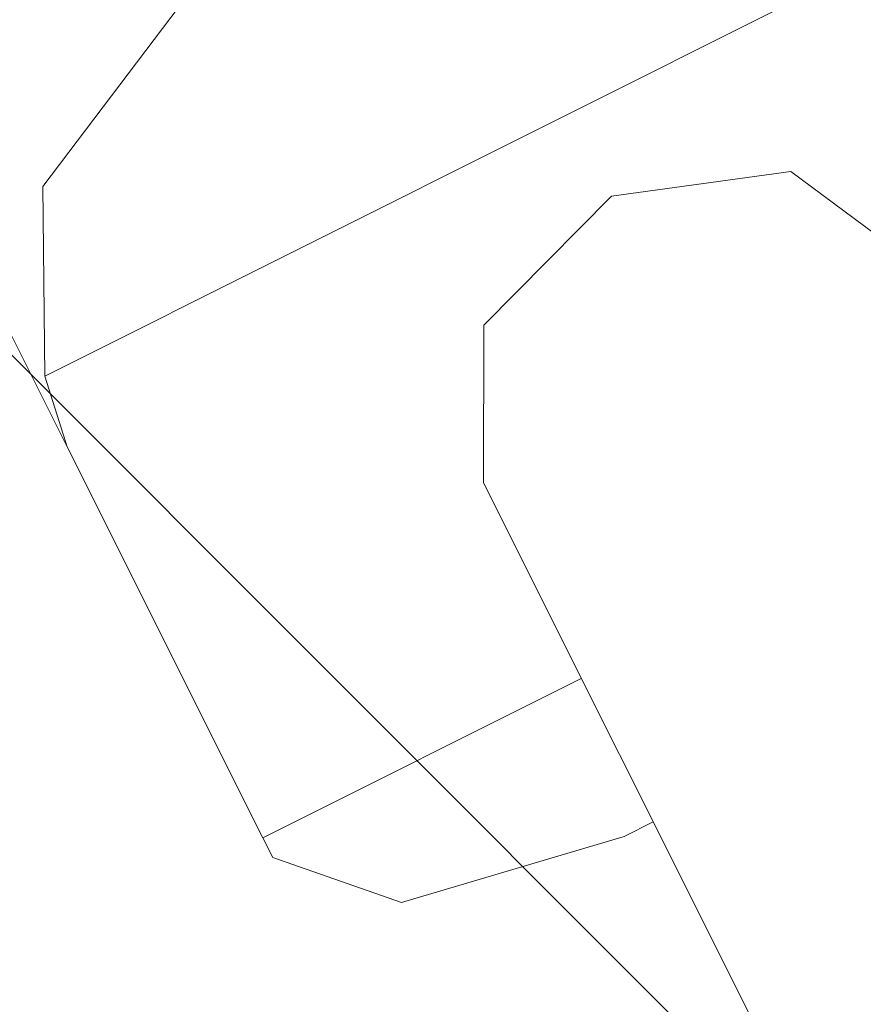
# Model space of a CAD drawing. Header units: metres. Extents: x 7472034 to 8439876, y 5890181 to 5961460.
# Tile 85 of 202: x 8439500.0764 to 8439500.1286, y 5890391.9475 to 5890392.0083. Entities that reach past the tile are written whole.
import ezdxf

# ---------------------------------------------------------------- set-up
doc = ezdxf.new("R2010")
doc.units = ezdxf.units.M
doc.header["$MEASUREMENT"] = 0
doc.linetypes.add('ACAD_ISO03W100', pattern=[30, 12, -18])
doc.layers.get('0').update_dxf_attribs({"linetype": 'CONTINUOUS', "lineweight": 5})
doc.layers.get('Defpoints').update_dxf_attribs({"linetype": 'CONTINUOUS'})
for name, color, linetype, lineweight in [('### Krawężnik', 6, 'CONTINUOUS', 35), ('_a_widok', 7, 'CONTINUOUS', 5), ('KOLOR-OBIEKT', 21, 'CONTINUOUS', 13), ('T_strefa-8', 20, 'ACAD_ISO03W100', 50), ('ZAG-obrys 018 wymiary', 7, 'CONTINUOUS', 18), ('ZAG-OBRYS013', 7, 'CONTINUOUS', 13)]:
    doc.layers.add(name, color=color, linetype=linetype, lineweight=lineweight)
doc.layers.add('100_rzut_wym_wew', color=7, linetype='CONTINUOUS')
doc.layers.add('2D - Ogólne', color=7, linetype='CONTINUOUS')
doc.layers.add('_IS_NO', color=11, linetype='CONTINUOUS', lineweight=20, plot=False)
doc.styles.add('DIM', font='simplex.shx', dxfattribs={"width": 0.8})
doc.styles.add('RS', font='Romans.shx', dxfattribs={"width": 0.7})
doc.dimstyles.new('DIM-WEW_500', dxfattribs={"dimscale": 5, "dimtxt": 18, "dimasz": 10, "dimexe": 4, "dimexo": 8, "dimgap": 5, "dimtad": 1, "dimlfac": 0.01, "dimzin": 9, "dimdsep": 46, "dimtxsty": 'DIM', "dimblk": 'ARCHTICK', "dimcen": 5, "dimclrt": 112, "dimadec": 4, "dimazin": 2, "dimtfac": 4, "dimtmove": 0, "dimatfit": 3, "dimldrblk": 'ARCHTICK', "dimfxl": 0, "dimtolj": 1, "dimlwd": 13, "dimarcsym": 0})
pattern_1 = [(45, (967499.202946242, -71042.94610979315), (-0.2245064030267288, 0.2245064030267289), []), (135, (967499.202946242, -71042.94610979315), (-0.2245064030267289, -0.2245064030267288), [])]
pattern_2 = [(45, (967499.2092647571, -71042.97165620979), (-0.2245064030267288, 0.2245064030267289), []), (135, (967499.2092647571, -71042.97165620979), (-0.2245064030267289, -0.2245064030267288), [])]

# ---------------------------------------------------------------- blocks, each defined once
blk = doc.blocks.new('A$C7D7B3C0A')
at = {"layer": '2D - Ogólne', "lineweight": 5}
for p, q in [((3.22433720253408, 6.607434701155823), (3.224337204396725, 6.534882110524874)), ((3.22433720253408, 6.607434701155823), (3.224337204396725, 6.534882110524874)), ((3.22433720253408, 6.607434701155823), (3.224337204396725, 6.534882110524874)), ((3.22433720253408, 6.607434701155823), (3.224337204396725, 6.534882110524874)), ((3.22433720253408, 6.607434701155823), (3.224337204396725, 6.534882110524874)), ((3.22433720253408, 6.607434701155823), (3.224337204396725, 6.534882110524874)), ((3.22433720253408, 6.607434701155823), (3.224337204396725, 6.534882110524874)), ((3.22433720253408, 6.607434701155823), (3.224337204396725, 6.534882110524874)), ((3.22433720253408, 6.607434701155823), (3.224337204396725, 6.534882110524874)), ((3.22433720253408, 6.607434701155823), (3.224337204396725, 6.534882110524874)), ((3.22433720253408, 6.607434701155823), (3.224337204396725, 6.534882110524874)), ((3.242364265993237, 6.556158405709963), (3.292817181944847, 6.556158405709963)), ((3.242364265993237, 6.556158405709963), (3.292817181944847, 6.556158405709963)), ((3.242364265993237, 6.556158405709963), (3.292817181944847, 6.556158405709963)), ((3.242364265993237, 6.556158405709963), (3.292817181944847, 6.556158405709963)), ((3.242364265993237, 6.556158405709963), (3.292817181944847, 6.556158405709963)), ((3.242364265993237, 6.556158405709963), (3.292817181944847, 6.556158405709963)), ((3.242364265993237, 6.556158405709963), (3.292817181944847, 6.556158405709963)), ((3.242364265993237, 6.556158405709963), (3.292817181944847, 6.556158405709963)), ((3.242364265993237, 6.556158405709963), (3.292817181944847, 6.556158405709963)), ((3.242364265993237, 6.556158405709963), (3.292817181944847, 6.556158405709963)), ((3.242364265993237, 6.556158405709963), (3.292817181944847, 6.556158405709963)), ((3.255880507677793, 6.556158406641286), (3.255880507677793, 6.534158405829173)), ((3.255880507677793, 6.556158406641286), (3.255880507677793, 6.534158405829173)), ((3.255880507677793, 6.556158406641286), (3.255880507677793, 6.534158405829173)), ((3.255880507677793, 6.556158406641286), (3.255880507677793, 6.534158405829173)), ((3.255880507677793, 6.556158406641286), (3.255880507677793, 6.534158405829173)), ((3.255880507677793, 6.556158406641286), (3.255880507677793, 6.534158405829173)), ((3.255880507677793, 6.556158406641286), (3.255880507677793, 6.534158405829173)), ((3.255880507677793, 6.556158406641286), (3.255880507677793, 6.534158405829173)), ((3.255880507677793, 6.556158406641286), (3.255880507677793, 6.534158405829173)), ((3.255880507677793, 6.556158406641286), (3.255880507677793, 6.534158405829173)), ((3.255880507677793, 6.556158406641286), (3.255880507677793, 6.534158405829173)), ((3.265796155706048, 6.556158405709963), (3.265796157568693, 6.55415840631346)), ((3.265796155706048, 6.556158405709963), (3.265796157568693, 6.55415840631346)), ((3.265796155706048, 6.556158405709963), (3.265796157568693, 6.55415840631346)), ((3.265796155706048, 6.556158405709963), (3.265796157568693, 6.55415840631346)), ((3.265796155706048, 6.556158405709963), (3.265796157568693, 6.55415840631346)), ((3.265796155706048, 6.556158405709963), (3.265796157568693, 6.55415840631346)), ((3.265796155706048, 6.556158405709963), (3.265796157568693, 6.55415840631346)), ((3.265796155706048, 6.556158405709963), (3.265796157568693, 6.55415840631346)), ((3.265796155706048, 6.556158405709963), (3.265796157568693, 6.55415840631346)), ((3.265796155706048, 6.556158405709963), (3.265796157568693, 6.55415840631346)), ((3.265796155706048, 6.556158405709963), (3.265796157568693, 6.55415840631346)), ((3.228848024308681, 6.534158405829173), (3.167304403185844, 6.534158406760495)), ((3.228848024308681, 6.534158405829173), (3.167304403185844, 6.534158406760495)), ((3.228848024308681, 6.534158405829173), (3.167304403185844, 6.534158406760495)), ((3.228848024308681, 6.534158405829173), (3.167304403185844, 6.534158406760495)), ((3.228848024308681, 6.534158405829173), (3.167304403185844, 6.534158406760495)), ((3.228848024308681, 6.534158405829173), (3.167304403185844, 6.534158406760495)), ((3.228848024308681, 6.534158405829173), (3.167304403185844, 6.534158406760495)), ((3.228848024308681, 6.534158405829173), (3.167304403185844, 6.534158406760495)), ((3.228848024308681, 6.534158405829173), (3.167304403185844, 6.534158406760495)), ((3.228848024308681, 6.534158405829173), (3.167304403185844, 6.534158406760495)), ((3.228848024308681, 6.534158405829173), (3.167304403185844, 6.534158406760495)), ((3.255880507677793, 6.534158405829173), (3.228848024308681, 6.534158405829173)), ((3.255880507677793, 6.534158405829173), (3.228848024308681, 6.534158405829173)), ((3.255880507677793, 6.534158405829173), (3.228848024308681, 6.534158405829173)), ((3.255880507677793, 6.534158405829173), (3.228848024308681, 6.534158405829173)), ((3.255880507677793, 6.534158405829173), (3.228848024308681, 6.534158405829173)), ((3.255880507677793, 6.534158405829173), (3.228848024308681, 6.534158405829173)), ((3.255880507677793, 6.534158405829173), (3.228848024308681, 6.534158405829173)), ((3.255880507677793, 6.534158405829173), (3.228848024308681, 6.534158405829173)), ((3.255880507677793, 6.534158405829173), (3.228848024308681, 6.534158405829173)), ((3.255880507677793, 6.534158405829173), (3.228848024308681, 6.534158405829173)), ((3.255880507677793, 6.534158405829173), (3.228848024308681, 6.534158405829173)), ((3.257241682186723, 6.534158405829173), (3.255880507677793, 6.534158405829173)), ((3.257241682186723, 6.534158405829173), (3.255880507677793, 6.534158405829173)), ((3.257241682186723, 6.534158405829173), (3.255880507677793, 6.534158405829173)), ((3.257241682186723, 6.534158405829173), (3.255880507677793, 6.534158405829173)), ((3.257241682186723, 6.534158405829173), (3.255880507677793, 6.534158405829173)), ((3.257241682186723, 6.534158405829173), (3.255880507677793, 6.534158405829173)), ((3.257241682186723, 6.534158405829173), (3.255880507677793, 6.534158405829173)), ((3.257241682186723, 6.534158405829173), (3.255880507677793, 6.534158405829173)), ((3.257241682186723, 6.534158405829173), (3.255880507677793, 6.534158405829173)), ((3.257241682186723, 6.534158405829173), (3.255880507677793, 6.534158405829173)), ((3.257241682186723, 6.534158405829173), (3.255880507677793, 6.534158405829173))]:
    blk.add_line(p, q, dxfattribs=at)
for points in [[(3.242364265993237, 6.556158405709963), (3.233675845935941, 6.56055180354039), (3.230076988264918, 6.57115840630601), (3.233675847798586, 6.58176500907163), (3.242364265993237, 6.586158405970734)], [(3.242364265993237, 6.556158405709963), (3.233675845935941, 6.56055180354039), (3.230076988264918, 6.57115840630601), (3.233675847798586, 6.58176500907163), (3.242364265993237, 6.586158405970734)], [(3.242364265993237, 6.556158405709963), (3.233675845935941, 6.56055180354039), (3.230076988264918, 6.57115840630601), (3.233675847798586, 6.58176500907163), (3.242364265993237, 6.586158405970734)], [(3.242364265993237, 6.556158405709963), (3.233675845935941, 6.56055180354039), (3.230076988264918, 6.57115840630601), (3.233675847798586, 6.58176500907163), (3.242364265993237, 6.586158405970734)], [(3.242364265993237, 6.556158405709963), (3.233675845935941, 6.56055180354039), (3.230076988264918, 6.57115840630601), (3.233675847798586, 6.58176500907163), (3.242364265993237, 6.586158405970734)], [(3.242364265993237, 6.556158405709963), (3.233675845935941, 6.56055180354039), (3.230076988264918, 6.57115840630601), (3.233675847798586, 6.58176500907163), (3.242364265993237, 6.586158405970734)], [(3.242364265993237, 6.556158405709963), (3.233675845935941, 6.56055180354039), (3.230076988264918, 6.57115840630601), (3.233675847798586, 6.58176500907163), (3.242364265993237, 6.586158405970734)], [(3.242364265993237, 6.556158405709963), (3.233675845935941, 6.56055180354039), (3.230076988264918, 6.57115840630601), (3.233675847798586, 6.58176500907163), (3.242364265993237, 6.586158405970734)], [(3.242364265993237, 6.556158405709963), (3.233675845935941, 6.56055180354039), (3.230076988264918, 6.57115840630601), (3.233675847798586, 6.58176500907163), (3.242364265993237, 6.586158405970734)], [(3.242364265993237, 6.556158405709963), (3.233675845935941, 6.56055180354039), (3.230076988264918, 6.57115840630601), (3.233675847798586, 6.58176500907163), (3.242364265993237, 6.586158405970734)], [(3.242364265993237, 6.556158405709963), (3.233675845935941, 6.56055180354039), (3.230076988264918, 6.57115840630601), (3.233675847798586, 6.58176500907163), (3.242364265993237, 6.586158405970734)], [(3.206805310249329, 6.554158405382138), (3.213806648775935, 6.540016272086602), (3.224337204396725, 6.534882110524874)], [(3.206805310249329, 6.554158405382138), (3.213806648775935, 6.540016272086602), (3.224337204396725, 6.534882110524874)], [(3.206805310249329, 6.554158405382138), (3.213806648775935, 6.540016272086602), (3.224337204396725, 6.534882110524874)], [(3.206805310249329, 6.554158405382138), (3.213806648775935, 6.540016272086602), (3.224337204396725, 6.534882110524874)], [(3.206805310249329, 6.554158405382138), (3.213806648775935, 6.540016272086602), (3.224337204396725, 6.534882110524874)], [(3.206805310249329, 6.554158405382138), (3.213806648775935, 6.540016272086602), (3.224337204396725, 6.534882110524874)], [(3.206805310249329, 6.554158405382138), (3.213806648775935, 6.540016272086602), (3.224337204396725, 6.534882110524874)], [(3.206805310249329, 6.554158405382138), (3.213806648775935, 6.540016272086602), (3.224337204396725, 6.534882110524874)], [(3.206805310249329, 6.554158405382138), (3.213806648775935, 6.540016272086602), (3.224337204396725, 6.534882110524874)], [(3.206805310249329, 6.554158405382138), (3.213806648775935, 6.540016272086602), (3.224337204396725, 6.534882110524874)], [(3.206805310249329, 6.554158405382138), (3.213806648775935, 6.540016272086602), (3.224337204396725, 6.534882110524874)], [(3.257241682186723, 6.534158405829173), (3.263290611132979, 6.540016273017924), (3.265796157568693, 6.55415840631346)], [(3.257241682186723, 6.534158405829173), (3.263290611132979, 6.540016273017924), (3.265796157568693, 6.55415840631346)], [(3.257241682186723, 6.534158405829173), (3.263290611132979, 6.540016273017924), (3.265796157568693, 6.55415840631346)], [(3.257241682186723, 6.534158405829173), (3.263290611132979, 6.540016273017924), (3.265796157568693, 6.55415840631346)], [(3.257241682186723, 6.534158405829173), (3.263290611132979, 6.540016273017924), (3.265796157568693, 6.55415840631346)], [(3.257241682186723, 6.534158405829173), (3.263290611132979, 6.540016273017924), (3.265796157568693, 6.55415840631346)], [(3.257241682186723, 6.534158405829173), (3.263290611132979, 6.540016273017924), (3.265796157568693, 6.55415840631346)], [(3.257241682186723, 6.534158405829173), (3.263290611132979, 6.540016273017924), (3.265796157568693, 6.55415840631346)], [(3.257241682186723, 6.534158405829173), (3.263290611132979, 6.540016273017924), (3.265796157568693, 6.55415840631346)], [(3.257241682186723, 6.534158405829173), (3.263290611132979, 6.540016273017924), (3.265796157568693, 6.55415840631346)], [(3.257241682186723, 6.534158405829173), (3.263290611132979, 6.540016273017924), (3.265796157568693, 6.55415840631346)], [(3.224337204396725, 6.534882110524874), (3.228848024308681, 6.534158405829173)], [(3.224337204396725, 6.534882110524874), (3.228848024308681, 6.534158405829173)], [(3.224337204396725, 6.534882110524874), (3.228848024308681, 6.534158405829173)], [(3.224337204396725, 6.534882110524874), (3.228848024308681, 6.534158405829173)], [(3.224337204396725, 6.534882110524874), (3.228848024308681, 6.534158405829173)], [(3.224337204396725, 6.534882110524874), (3.228848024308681, 6.534158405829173)], [(3.224337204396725, 6.534882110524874), (3.228848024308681, 6.534158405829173)], [(3.224337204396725, 6.534882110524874), (3.228848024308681, 6.534158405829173)], [(3.224337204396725, 6.534882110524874), (3.228848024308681, 6.534158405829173)], [(3.224337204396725, 6.534882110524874), (3.228848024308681, 6.534158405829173)], [(3.224337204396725, 6.534882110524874), (3.228848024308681, 6.534158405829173)]]:
    blk.add_lwpolyline(points, dxfattribs=at)
blk = doc.blocks.new('_Oblique')
at = {"color": 0, "linetype": 'ByBlock', "lineweight": -2}
blk.add_line((-0.5, -0.5), (0.5, 0.5), dxfattribs=at)
blk = doc.blocks.new('*D75')
at = {"layer": 'Defpoints', "color": 0, "linetype": 'Continuous', "lineweight": 60}
for p in [(8439494.706783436, 5890398.551071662), (8439493.991791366, 5890398.192203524, 3.659132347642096e-06), (8439500.323821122, 5890392.589078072)]:
    blk.add_point(p, dxfattribs=at)
at = {"layer": 'ZAG-obrys 018 wymiary', "color": 0, "linetype": 'Continuous', "lineweight": -2}
for p, q in [((8439494.706783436, 5890398.551071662), (8439495.06427947, 5890398.730505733)), ((8439499.608829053, 5890392.230209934), (8439497.869870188, 5890391.357393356))]:
    blk.add_line(p, q, dxfattribs=at)
at = {"layer": 'ZAG-obrys 018 wymiary', "color": 0, "linetype": 'Continuous', "lineweight": 13}
blk.add_line((8439498.227366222, 5890391.536827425), (8439494.706783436, 5890398.551071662), dxfattribs=at)
at = {"layer": 'ZAG-obrys 018 wymiary', "color": 0, "linetype": 'Continuous', "lineweight": 13, "xscale": 0.3, "yscale": 0.3, "zscale": 0.3}
for p, rotation in [((8439494.706783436, 5890398.551071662), 116.652946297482), ((8439498.227366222, 5890391.536827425), 296.6529462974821)]:
    blk.add_blockref('_Oblique', p, dxfattribs=dict(at, rotation=rotation))
at = {"layer": 'ZAG-obrys 018 wymiary', "color": 112, "linetype": 'Continuous', "lineweight": 25, "insert": (8439496.82180915, 5890395.674732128), "char_height": 0.8, "attachment_point": 5, "rotation": 296.652946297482, "style": 'RS'}
blk.add_mtext('\\A1;7.85', dxfattribs=at)
blk = doc.blocks.new('_ArchTick')
at = {"layer": '100_rzut_wym_wew', "color": 0, "linetype": 'Continuous', "const_width": 0.15}
blk.add_lwpolyline([(-0.5, -0.5), (0.5, 0.5)], dxfattribs=at)
blk = doc.blocks.new('*D80')
at = {"layer": 'Defpoints', "color": 0, "linetype": 'Continuous', "lineweight": 60}
for p in [(8439499.288762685, 5890395.196211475), (8439510.439764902, 5890383.669162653), (8439506.139698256, 5890381.515762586)]:
    blk.add_point(p, dxfattribs=at)
at = {"layer": 'ZAG-obrys 018 wymiary', "color": 0, "linetype": 'Continuous', "lineweight": -2}
for p, q in [((8439500.004080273, 5890395.554430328), (8439503.946488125, 5890397.528720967)), ((8439506.855015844, 5890381.87398144), (8439510.797423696, 5890383.84827208))]:
    blk.add_line(p, q, dxfattribs=at)
at = {"layer": 'ZAG-obrys 018 wymiary', "color": 0, "linetype": 'Continuous', "lineweight": 13}
blk.add_line((8439503.588829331, 5890397.349611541), (8439510.439764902, 5890383.669162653), dxfattribs=at)
at = {"layer": 'ZAG-obrys 018 wymiary', "color": 0, "linetype": 'Continuous', "lineweight": 13, "xscale": 0.3, "yscale": 0.3, "zscale": 0.3}
for p, rotation in [((8439503.588829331, 5890397.349611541), 116.6009277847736), ((8439510.439764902, 5890383.669162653), 296.6009277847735)]:
    blk.add_blockref('_Oblique', p, dxfattribs=dict(at, rotation=rotation))
at = {"layer": 'ZAG-obrys 018 wymiary', "color": 112, "linetype": 'Continuous', "lineweight": 25, "insert": (8439508.246278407, 5890389.389239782), "char_height": 0.8, "attachment_point": 5, "rotation": 296.6009277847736, "style": 'RS'}
blk.add_mtext('\\A1;15.3', dxfattribs=at)
blk = doc.blocks.new('*D88')
at = {"layer": 'Defpoints', "color": 0, "linetype": 'Continuous', "lineweight": 60}
for p in [(8439503.070368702, 5890393.075582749), (8439494.803817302, 5890391.266461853), (8439495.73632797, 5890389.403839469)]:
    blk.add_point(p, dxfattribs=at)
at = {"layer": 'ZAG-obrys 018 wymiary', "color": 0, "linetype": 'Continuous', "lineweight": -2}
for p, q in [((8439502.712229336, 5890393.790940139), (8439501.95878835, 5890395.295883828)), ((8439495.378188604, 5890390.119196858), (8439494.624747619, 5890391.624140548))]:
    blk.add_line(p, q, dxfattribs=at)
at = {"layer": 'ZAG-obrys 018 wymiary', "color": 0, "linetype": 'Continuous', "lineweight": 13}
blk.add_line((8439502.137858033, 5890394.938205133), (8439494.803817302, 5890391.266461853), dxfattribs=at)
at = {"layer": 'ZAG-obrys 018 wymiary', "color": 0, "linetype": 'Continuous', "lineweight": 13, "xscale": 0.3, "yscale": 0.3, "zscale": 0.3}
for p, rotation in [((8439502.137858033, 5890394.938205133), 26.59456106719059), ((8439494.803817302, 5890391.266461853), 206.5945610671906)]:
    blk.add_blockref('_Oblique', p, dxfattribs=dict(at, rotation=rotation))
at = {"layer": 'ZAG-obrys 018 wymiary', "color": 112, "linetype": 'Continuous', "lineweight": 25, "insert": (8439498.202233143, 5890393.638851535), "char_height": 0.8, "attachment_point": 5, "rotation": 26.594561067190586, "style": 'RS'}
blk.add_mtext('\\A1;8.2', dxfattribs=at)
blk = doc.blocks.new('*D60')
at = {"layer": 'Defpoints', "color": 0, "linetype": 'Continuous', "lineweight": 60}
for p in [(8439503.84000523, 5890394.328112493), (8439498.216184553, 5890391.533605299), (8439498.928597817, 5890390.099905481)]:
    blk.add_point(p, dxfattribs=at)
at = {"layer": 'ZAG-obrys 018 wymiary', "color": 0, "linetype": 'Continuous', "lineweight": -2}
for p, q in [((8439499.362340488, 5890392.10313644), (8439504.198218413, 5890394.506110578)), ((8439500.074753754, 5890390.669436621), (8439504.910631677, 5890393.07241076))]:
    blk.add_line(p, q, dxfattribs=at)
at = {"layer": 'ZAG-obrys 018 wymiary', "color": 0, "linetype": 'Continuous', "lineweight": 13}
blk.add_line((8439504.552418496, 5890392.894412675), (8439503.84000523, 5890394.328112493), dxfattribs=at)
at = {"layer": 'ZAG-obrys 018 wymiary', "color": 0, "linetype": 'Continuous', "lineweight": 13, "xscale": 0.3, "yscale": 0.3, "zscale": 0.3}
for p, rotation in [((8439503.84000523, 5890394.328112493), 116.4230323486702), ((8439504.552418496, 5890392.894412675), 296.4230323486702)]:
    blk.add_blockref('_Oblique', p, dxfattribs=dict(at, rotation=rotation))
at = {"layer": 'ZAG-obrys 018 wymiary', "color": 112, "linetype": 'Continuous', "lineweight": 25, "insert": (8439504.733531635, 5890393.878259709), "char_height": 0.8, "attachment_point": 5, "rotation": 296.42303234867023, "style": 'RS'}
blk.add_mtext('\\A1;1.6', dxfattribs=at)
blk = doc.blocks.new('*D61')
at = {"layer": 'Defpoints', "color": 0, "linetype": 'Continuous', "lineweight": 60}
for p in [(8439502.577955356, 5890396.848265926), (8439496.959928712, 5890394.034853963), (8439498.213246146, 5890391.532138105)]:
    blk.add_point(p, dxfattribs=at)
at = {"layer": 'ZAG-obrys 018 wymiary', "color": 0, "linetype": 'Continuous', "lineweight": -2}
for p, q in [((8439498.107220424, 5890394.609398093), (8439502.93561415, 5890397.027375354)), ((8439499.360537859, 5890392.106682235), (8439504.188931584, 5890394.524659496))]:
    blk.add_line(p, q, dxfattribs=at)
at = {"layer": 'ZAG-obrys 018 wymiary', "color": 0, "linetype": 'Continuous', "lineweight": 13}
blk.add_line((8439503.83127279, 5890394.345550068), (8439502.577955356, 5890396.848265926), dxfattribs=at)
at = {"layer": 'ZAG-obrys 018 wymiary', "color": 0, "linetype": 'Continuous', "lineweight": 13, "xscale": 0.3, "yscale": 0.3, "zscale": 0.3}
for p, rotation in [((8439502.577955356, 5890396.848265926), 116.6009277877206), ((8439503.83127279, 5890394.345550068), 296.6009277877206)]:
    blk.add_blockref('_Oblique', p, dxfattribs=dict(at, rotation=rotation))
at = {"layer": 'ZAG-obrys 018 wymiary', "color": 112, "linetype": 'Continuous', "lineweight": 25, "insert": (8439503.741102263, 5890395.865572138), "char_height": 0.8, "attachment_point": 5, "rotation": 296.6009277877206, "style": 'RS'}
blk.add_mtext('\\A1;2.8', dxfattribs=at)
blk = doc.blocks.new('*D132')
at = {"layer": 'Defpoints', "color": 0, "linetype": 'Continuous', "lineweight": 60}
for p in [(8439490.081045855, 5890411.33265816), (8439490.081045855, 5890411.33265816), (8439503.593241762, 5890384.547616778)]:
    blk.add_point(p, dxfattribs=at)
at = {"layer": 'ZAG-obrys 018 wymiary', "color": 0, "linetype": 'Continuous', "lineweight": -2}
for p, q in [((8439490.081045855, 5890411.33265816), (8439490.438176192, 5890411.512818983)), ((8439503.593241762, 5890384.547616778), (8439503.9503721, 5890384.727777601))]:
    blk.add_line(p, q, dxfattribs=at)
at = {"layer": 'ZAG-obrys 018 wymiary', "color": 0, "linetype": 'Continuous', "lineweight": 13}
blk.add_line((8439503.593241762, 5890384.547616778), (8439490.081045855, 5890411.33265816), dxfattribs=at)
at = {"layer": 'ZAG-obrys 018 wymiary', "color": 0, "linetype": 'Continuous', "lineweight": 13, "xscale": 0.3, "yscale": 0.3, "zscale": 0.3}
for p, rotation in [((8439490.081045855, 5890411.33265816), 116.7694823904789), ((8439503.593241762, 5890384.547616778), 296.7694823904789)]:
    blk.add_blockref('_Oblique', p, dxfattribs=dict(at, rotation=rotation))
at = {"layer": 'ZAG-obrys 018 wymiary', "color": 112, "linetype": 'Continuous', "lineweight": 25, "insert": (8439496.348970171, 5890400.239980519), "char_height": 0.8, "attachment_point": 5, "rotation": 296.7694823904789, "style": 'RS'}
blk.add_mtext('\\A1;30', dxfattribs=at)
blk = doc.blocks.new('_Open30')
at = {"color": 0, "linetype": 'ByBlock', "lineweight": -2}
for p, q in [((-1, 0.26794919), (0, 0)), ((0, 0), (-1, -0.26794919)), ((0, 0), (-1, 0))]:
    blk.add_line(p, q, dxfattribs=at)
blk = doc.blocks.new('*D150')
at = {"layer": 'Defpoints', "color": 0, "linetype": 'Continuous', "lineweight": 60}
for p in [(8439495.295166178, 5890413.452423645), (8439503.9503721, 5890384.727777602)]:
    blk.add_point(p, dxfattribs=at)
at = {"layer": 'ZAG-obrys 018 wymiary', "color": 0, "linetype": 'Continuous', "lineweight": 13}
blk.add_line((8439496.232624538, 5890410.341214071), (8439495.381717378, 5890413.165180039), dxfattribs=at)
at = {"layer": 'ZAG-obrys 018 wymiary', "color": 0, "linetype": 'Continuous', "lineweight": 13, "xscale": 0.3, "yscale": 0.3, "zscale": 0.3, "rotation": 106.7684137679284}
blk.add_blockref('_Open30', (8439495.295166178, 5890413.452423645), dxfattribs=at)
at = {"layer": 'ZAG-obrys 018 wymiary', "color": 112, "linetype": 'Continuous', "lineweight": 25, "insert": (8439496.541688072, 5890411.395196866), "char_height": 0.8, "attachment_point": 5, "rotation": 286.7684137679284, "style": 'RS'}
blk.add_mtext('\\A1;R30', dxfattribs=at)
blk = doc.blocks.new('A$C1D2679FE')
at = {"layer": 'KOLOR-OBIEKT', "lineweight": 9, "ltscale": 200}
h = blk.add_hatch(dxfattribs=at)
h.set_pattern_fill('ANSI37', color=253, scale=0.1, angle=16)
h.set_pattern_definition([(61, (-7471780.020262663, -5961378.212846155), (-0.2776917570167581, 0.153927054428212), []), (151, (-7471780.020262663, -5961378.212846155), (-0.153927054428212, -0.2776917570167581), [])])
edge = h.paths.add_edge_path()
edge.add_line((196.975401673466, 33.54016214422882), (192.3495923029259, 34.13512154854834))
edge.add_line((192.3495923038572, 34.13512154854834), (187.7176397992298, 34.7308710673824))
edge.add_line((187.7176398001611, 34.7308710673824), (178.5077782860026, 36.15998750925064))
edge.add_line((178.5077782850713, 36.15998750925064), (176.6601969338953, 36.5026140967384))
edge.add_arc((181.3685569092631, 38.18527459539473), 5.000000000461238, 199.6657310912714, 261.1796204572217)
edge.add_line((180.6018702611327, 33.24440507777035), (187.358021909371, 32.19603671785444))
edge.add_line((187.3580219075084, 32.19603671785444), (192.0230219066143, 31.59603671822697))
edge.add_line((192.0230219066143, 31.59603671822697), (196.6880219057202, 30.9960367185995))
edge.add_line((196.6880219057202, 30.9960367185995), (201.9780219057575, 30.48103671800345))
edge.add_line((201.9780219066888, 30.48103671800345), (207.2680219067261, 29.96603671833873))
edge.add_line((207.2680219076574, 29.96603671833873), (216.468021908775, 29.35603671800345))
edge.add_line((216.4680219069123, 29.35603671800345), (221.8830219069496, 29.11103671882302))
edge.add_line((221.8830219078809, 29.11103671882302), (227.2980219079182, 28.86603671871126))
edge.add_line((227.2980219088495, 28.86603671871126), (233.718021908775, 28.60103671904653))
edge.add_line((233.7180219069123, 28.60103671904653), (240.1380219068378, 28.33603671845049))
edge.add_line((240.1380219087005, 28.33603671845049), (245.3280219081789, 28.076036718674))
edge.add_line((245.3280219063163, 28.076036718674), (246.1380219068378, 28.00603671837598))
edge.add_line((246.1380219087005, 28.00603671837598), (248.4280219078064, 27.98603671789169))
edge.add_line((248.4280219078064, 27.98603671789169), (251.4080219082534, 28.33603671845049))
edge.add_line((251.4080219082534, 28.33603671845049), (255.3380219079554, 29.13603671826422))
edge.add_line((255.3380219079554, 29.13603671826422), (258.1480219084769, 30.35603671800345))
edge.add_line((258.1480219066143, 30.35603671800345), (260.6280219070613, 32.076036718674))
edge.add_line((260.6280219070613, 32.076036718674), (262.7080219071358, 34.29603671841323))
edge.add_line((262.7080219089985, 34.29603671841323), (264.3880219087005, 36.826036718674))
edge.add_line((264.3880219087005, 36.826036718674), (265.608021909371, 39.59603671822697))
edge.add_line((265.6080219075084, 39.59603671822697), (266.4080219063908, 42.53603671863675))
edge.add_line((266.4080219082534, 42.53603671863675), (266.6380219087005, 45.60603671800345))
edge.add_line((266.6380219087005, 45.60603671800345), (266.3380219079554, 48.59603671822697))
edge.add_line((266.3380219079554, 48.59603671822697), (265.628021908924, 51.53603671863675))
edge.add_line((265.6280219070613, 51.53603671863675), (264.5280219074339, 54.28603671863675))
edge.add_line((264.5280219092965, 54.28603671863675), (263.3880219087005, 57.11603671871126))
edge.add_line((263.3880219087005, 57.11603671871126), (262.5430219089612, 59.47103671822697))
edge.add_line((262.5430219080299, 59.47103671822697), (261.6980219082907, 61.826036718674))
edge.add_line((261.6980219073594, 61.826036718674), (260.5980219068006, 65.15103671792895))
edge.add_line((260.5980219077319, 65.15103671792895), (259.4980219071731, 68.47603671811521))
edge.add_line((259.4980219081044, 68.47603671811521), (257.3916487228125, 67.77919145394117))
edge.add_line((257.3916487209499, 67.77919145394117), (258.1675714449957, 64.34697791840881))
edge.add_line((258.167571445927, 64.34697791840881), (259.2776264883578, 60.99158426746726))
edge.add_line((259.2776264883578, 60.99158426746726), (260.1334384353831, 58.60645156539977))
edge.add_line((260.1334384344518, 58.60645156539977), (260.9950570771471, 56.20513570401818))
edge.add_line((260.9950570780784, 56.20513570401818), (262.1522789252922, 53.33238322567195))
edge.add_line((262.1522789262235, 53.33238322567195), (263.1827648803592, 50.75616833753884))
edge.add_line((263.1827648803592, 50.75616833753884), (263.8083402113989, 48.16575780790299))
edge.add_line((263.8083402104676, 48.16575780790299), (264.0684198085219, 45.57363114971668))
edge.add_line((264.0684198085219, 45.57363114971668), (263.8734869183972, 42.97170083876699))
edge.add_line((263.8734869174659, 42.97170083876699), (263.1880731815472, 40.45280535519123))
edge.add_line((263.1880731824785, 40.45280535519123), (262.1337886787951, 38.05906103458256))
edge.add_line((262.1337886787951, 38.05906103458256), (260.6936748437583, 35.89031817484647))
edge.add_line((260.6936748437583, 35.89031817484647), (258.9457271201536, 34.02472012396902))
edge.add_line((258.9457271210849, 34.02472012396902), (256.8967191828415, 32.60363397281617))
edge.add_line((256.8967191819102, 32.60363397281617), (254.5645412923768, 31.59108698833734))
edge.add_line((254.5645412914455, 31.59108698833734), (251.0026761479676, 30.86602538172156))
edge.add_line((251.0026761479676, 30.86602538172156), (248.2893446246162, 30.54734550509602))
edge.add_line((248.2893446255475, 30.54734550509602), (246.2595893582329, 30.56507262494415))
edge.add_line((246.2595893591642, 30.56507262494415), (245.5023283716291, 30.63051493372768))
edge.add_line((245.5023283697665, 30.63051493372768), (240.2548571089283, 30.89339403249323))
edge.add_line((240.2548571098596, 30.89339403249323), (233.8236017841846, 31.1588586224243))
edge.add_line((233.8236017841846, 31.1588586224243), (227.4086662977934, 31.42364957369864))
edge.add_line((227.4086662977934, 31.42364957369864), (221.9987299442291, 31.66842047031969))
edge.add_line((221.9987299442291, 31.66842047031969), (217.4544723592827, 31.90290945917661))
edge.add_line((217.4544723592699, 31.90290945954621), (217.0910134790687, 31.92589690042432))
edge.add_line((217.0910134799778, 31.92589689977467), (214.8768218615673, 32.06593639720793))
edge.add_line((214.876821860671, 32.06593639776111), (207.0033997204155, 32.56390146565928))
edge.add_line((207.0033997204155, 32.56390146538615), (202.2260741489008, 33.02899081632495))
edge.add_line((202.2260741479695, 33.02899081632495), (196.975401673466, 33.54016214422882))
blk = doc.blocks.new('A$C2C426404')
at = {"layer": '_IS_NO'}
for points, knots in [([(79.78853077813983, 19.36674957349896), (76.35759393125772, 21.05647175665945), (73.54314721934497, 23.24973176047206), (68.81112178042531, 29.5542766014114), (62.94352867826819, 33.40072623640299), (60.85999413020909, 35.33807434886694), (60.85999381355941, 35.3380749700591)], [0, 0, 0, 0, 2.176379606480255, 10.04614516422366, 21.98881238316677, 21.98881468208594, 21.98881468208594, 21.98881468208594, 21.98881468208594]), ([(50.6228041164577, 30.56321178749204, 1.829566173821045e-06), (53.11749188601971, 30.21319374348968), (56.38514522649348, 30.67444155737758), (60.99540497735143, 30.04553546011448), (68.19327101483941, 22.54355850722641, -2.469325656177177e-08), (70.8769634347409, 19.46133922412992, 5.150448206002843e-09), (74.71212187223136, 14.31917844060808, -1.219795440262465e-09), (78.88802252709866, 13.86142715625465), (82.75564656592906, 12.70757211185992)], [0, 0, 0, 0, 7.578698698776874, 9.67195365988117, 16.27655537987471, 24.33370670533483, 30.35915105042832, 36.79354326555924, 36.79354326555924, 36.79354326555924, 36.79354326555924])]:
    blk.add_open_spline(points, degree=3, knots=knots, dxfattribs=at)
at = {"layer": '_IS_NO', "ltscale": 0.1}
for points, knots in [([(81.48853297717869, 15.975331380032), (78.87586907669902, 16.84686399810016), (76.26450027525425, 17.78992713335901), (72.03847445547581, 21.67736706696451), (65.0990158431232, 30.09408769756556), (58.79946133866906, 33.34467344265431), (58.26247850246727, 34.11525447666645)], [0, 0, 0, 0, 1.278992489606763, 7.78914044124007, 15.74750070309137, 27.64022902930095, 27.64022902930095, 27.64022902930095, 27.64022902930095]), ([(55.69703794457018, 26.44192530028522, 8.07171421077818e-08), (60.47702913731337, 24.37489471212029, 4.118097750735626e-07), (65.41527824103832, 21.38608461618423, 8.932878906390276e-07), (68.42167646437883, 18.98607052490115, -1.681326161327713e-07), (71.60992970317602, 12.73766223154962), (75.29265419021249, 11.98629271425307, 1.662301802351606e-08), (79.75433884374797, 11.20084950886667)], [13.0881689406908, 13.0881689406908, 13.0881689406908, 13.0881689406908, 21.71831455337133, 28.5577747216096, 34.1003045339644, 40.71973107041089, 40.71973107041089, 40.71973107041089, 40.71973107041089])]:
    blk.add_open_spline(points, degree=3, knots=knots, dxfattribs=at)

msp = doc.modelspace()

# ---------------------------------------------------------------- hatches: boundary and pattern name
at = {"layer": 'KOLOR-OBIEKT', "lineweight": 9}
h = msp.add_hatch(dxfattribs=at)
h.set_pattern_fill('ANSI37', color=73, scale=0.1)
h.set_pattern_definition(pattern_2)
edge = h.paths.add_edge_path()
edge.add_arc((8439443.60123986, 5890379.17988472), 6.652831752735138, 296.7043321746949, 335.0331150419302)
edge.add_arc((8439476.194075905, 5890367.917634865), 27.87464989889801, 155.1393615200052, 162.3446315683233, ccw=False)
edge.add_arc((8439457.399943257, 5890376.211109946), 7.345078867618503, 127.98309878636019, 152.2023641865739, ccw=False)
edge.add_arc((8439457.741930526, 5890376.488713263), 7.349948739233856, 107.1989600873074, 131.4182254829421, ccw=False)
edge.add_line((8439455.568618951, 5890383.509999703), (8439473.898437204, 5890392.710084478))
edge.add_arc((8439481.742870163, 5890376.384611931), 18.11232128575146, 99.26977735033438, 115.6644084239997, ccw=False)
edge.add_line((8439478.825278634, 5890394.260401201), (8439481.377171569, 5890394.321440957))
edge.add_arc((8439482.909595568, 5890377.390082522), 17.00056533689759, 88.22393661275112, 95.17163768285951, ccw=False)
edge.add_arc((8439482.561499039, 5890405.235869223), 10.88860248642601, 274.6092070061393, 298.9976789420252)
edge.add_arc((8443006.923870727, 5883371.657126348), 7856.29059094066, 116.59181359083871, 116.61107962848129, ccw=False)
edge.add_arc((8439465.895823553, 5890431.340313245), 42.15757971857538, 305.2087751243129, 306.7865132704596)
edge.add_arc((8439488.80074795, 5890400.283338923), 3.577668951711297, 310.8590814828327, 340.7280968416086)
edge.add_line((8439492.177934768, 5890399.102523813), (8439493.275267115, 5890403.980640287))
edge.add_line((8439493.275267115, 5890403.980640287), (8439502.266345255, 5890408.28072203))
edge.add_line((8439502.266345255, 5890408.28072203), (8439504.844191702, 5890407.694009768))
edge.add_line((8439504.844191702, 5890407.694009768), (8439506.125281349, 5890405.329609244))
edge.add_arc((8439507.019670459, 5890405.776898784), 0.9999999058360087, 206.5699188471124, 283.6833393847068)
edge.add_line((8439507.256226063, 5890404.805280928), (8439511.624560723, 5890406.970734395))
edge.add_line((8439511.624560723, 5890406.970734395), (8439511.39896348, 5890407.420225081))
edge.add_line((8439511.39896348, 5890407.420225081), (8439510.561982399, 5890407.017405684))
edge.add_line((8439510.561982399, 5890407.017405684), (8439509.330427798, 5890409.481424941))
edge.add_line((8439509.330427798, 5890409.481424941), (8439512.635426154, 5890411.138401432))
edge.add_line((8439512.635426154, 5890411.138401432), (8439512.638568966, 5890411.136467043))
edge.add_line((8439512.638568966, 5890411.136467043), (8439515.998443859, 5890412.829496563))
edge.add_line((8439515.998443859, 5890412.829496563), (8439517.239018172, 5890410.325621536))
edge.add_line((8439517.239018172, 5890410.325621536), (8439513.919446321, 5890408.633274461))
edge.add_line((8439513.919446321, 5890408.633274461), (8439514.091312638, 5890408.235941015))
edge.add_line((8439514.091312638, 5890408.235941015), (8439518.839102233, 5890410.604261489))
edge.add_line((8439518.839102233, 5890410.604261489), (8439518.585943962, 5890412.843737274))
edge.add_line((8439518.585943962, 5890412.843737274), (8439518.274555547, 5890413.628049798))
edge.add_line((8439518.274555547, 5890413.628049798), (8439517.839658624, 5890414.494365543))
edge.add_line((8439517.839658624, 5890414.494365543), (8439524.310164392, 5890417.742607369))
edge.add_line((8439524.310164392, 5890417.742607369), (8439525.122207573, 5890416.124990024))
edge.add_line((8439525.122207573, 5890416.124990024), (8439526.840645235, 5890414.670893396))
edge.add_line((8439526.840645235, 5890414.670893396), (8439527.244697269, 5890414.489695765))
edge.add_arc((8439552.769967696, 5890317.570311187), 100.2242811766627, 102.79246926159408, 104.75471345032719, ccw=False)
edge.add_arc((8439529.321881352, 5890420.105147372), 4.960037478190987, 284.6730648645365, 320.3902958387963)
edge.add_arc((8435016.013859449, 5889290.11735932), 4655.555010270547, 14.00691021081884, 14.04831962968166)
edge.add_line((8439532.327549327, 5890420.207226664), (8439525.877549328, 5890423.127226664))
edge.add_line((8439525.877549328, 5890423.127226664), (8439431.028022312, 5890376.803268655))
edge.add_line((8439431.028022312, 5890376.803268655), (8439435.479127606, 5890375.417226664))
edge.add_line((8439435.479127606, 5890375.417226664), (8439446.590932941, 5890373.236661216))
edge = h.paths.add_edge_path()
edge.add_arc((8439530.228804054, 5890405.916425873), 3.001836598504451, 99.44813666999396, 208.2631515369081)
edge.add_line((8439527.5848402, 5890404.494990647), (8439533.209264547, 5890393.206690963))
edge.add_line((8439533.209264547, 5890393.206690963), (8439519.17443581, 5890386.185049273))
edge.add_line((8439519.17443581, 5890386.185049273), (8439523.57812012, 5890377.411604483))
edge.add_line((8439523.57812012, 5890377.411604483), (8439517.455507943, 5890374.324033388))
edge.add_line((8439517.455507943, 5890374.324033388), (8439517.445860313, 5890374.319191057))
edge.add_line((8439517.445860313, 5890374.319191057), (8439517.33905848, 5890374.265585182))
edge.add_line((8439517.33905848, 5890374.265585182), (8439516.815779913, 5890375.308140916))
edge.add_line((8439516.815779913, 5890375.308140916), (8439511.370501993, 5890372.574998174))
edge.add_line((8439511.370501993, 5890372.574998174), (8439511.888417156, 5890371.529804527))
edge.add_line((8439511.888417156, 5890371.529804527), (8439506.425671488, 5890368.787948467))
edge.add_line((8439506.425671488, 5890368.787948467), (8439505.890341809, 5890369.841556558))
edge.add_line((8439505.890341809, 5890369.841556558), (8439505.8884594, 5890369.869391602))
edge.add_line((8439505.8884594, 5890369.869391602), (8439500.283276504, 5890366.97762632))
edge.add_line((8439500.283276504, 5890366.97762632), (8439519.478066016, 5890366.160130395))
edge.add_line((8439519.478066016, 5890366.160130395), (8439542.767549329, 5890378.417226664))
edge.add_line((8439542.767549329, 5890378.417226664), (8439538.675788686, 5890394.802262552))
edge.add_line((8439538.675788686, 5890394.802262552), (8439537.066416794, 5890401.238139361))
edge.add_line((8439537.066416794, 5890401.238139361), (8439535.557306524, 5890407.69906358))
edge.add_arc((8439531.145391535, 5890400.872499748), 8.128158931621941, 57.12596579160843, 99.98506404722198)
edge = h.paths.add_edge_path()
edge.add_line((8439470.194509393, 5890384.137651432), (8439461.355169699, 5890379.697090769))
edge.add_line((8439461.355169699, 5890379.697090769), (8439460.080861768, 5890379.068371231))
edge.add_line((8439460.080861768, 5890379.068371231), (8439457.869254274, 5890377.642639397))
edge.add_arc((8439460.609507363, 5890373.444653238), 5.013190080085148, 123.1346622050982, 204.022759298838)
edge.add_line((8439456.030540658, 5890371.403786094), (8439459.447549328, 5890370.707226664))
edge.add_line((8439459.447549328, 5890370.707226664), (8439480.497107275, 5890367.736747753))
edge.add_line((8439480.497107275, 5890367.736747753), (8439497.963342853, 5890367.082590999))
edge.add_line((8439497.963342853, 5890367.082590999), (8439496.62020549, 5890369.722641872))
edge.add_line((8439496.62020549, 5890369.722641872), (8439494.91788047, 5890373.087302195))
edge.add_arc((8439489.468037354, 5890366.363615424), 8.654984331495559, 50.97371617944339, 58.22889977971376)
edge.add_line((8439494.025120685, 5890373.721722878), (8439490.036071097, 5890376.575637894))
edge.add_line((8439490.036071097, 5890376.575637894), (8439489.954459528, 5890375.592465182))
edge.add_line((8439489.954459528, 5890375.592465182), (8439490.917133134, 5890375.538648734))
edge.add_line((8439490.917133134, 5890375.538648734), (8439490.678913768, 5890371.956837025))
edge.add_line((8439490.678913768, 5890371.956837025), (8439482.55041443, 5890372.440399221))
edge.add_line((8439482.55041443, 5890372.440399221), (8439482.851718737, 5890376.020734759))
edge.add_line((8439482.851718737, 5890376.020734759), (8439487.354100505, 5890375.749064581))
edge.add_line((8439487.354100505, 5890375.749064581), (8439487.521080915, 5890378.34061919))
edge.add_line((8439487.521080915, 5890378.34061919), (8439481.803471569, 5890382.401025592))
edge.add_arc((8439487.942466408, 5890392.088814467), 11.46911116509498, 231.6002274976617, 237.6382272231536, ccw=False)
edge.add_line((8439480.818489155, 5890383.100518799), (8439480.351152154, 5890383.41057529))
edge.add_line((8439480.351152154, 5890383.41057529), (8439479.210044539, 5890382.939428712))
edge.add_line((8439479.210044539, 5890382.939428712), (8439480.412913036, 5890383.399613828))
edge.add_arc((8439474.682487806, 5890375.167564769), 10.03017472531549, 55.15777404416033, 116.5800473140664)
h.paths.add_polyline_path([(8439461.898919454, 5890370.792156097), (8439462.257176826, 5890373.552492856)], flags=16)
h = msp.add_hatch(dxfattribs=at)
h.set_pattern_fill('ANSI37', color=253, scale=0.1)
h.set_pattern_definition(pattern_2)
edge = h.paths.add_edge_path()
edge.add_arc((8439529.163071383, 5890420.279666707), 5.193757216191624, 276.50229096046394, 320.0240354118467, ccw=False)
edge.add_line((8439529.751227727, 5890415.119319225), (8439525.812744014, 5890414.153171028))
edge.add_line((8439525.812744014, 5890414.153171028), (8439519.208160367, 5890410.804184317))
edge.add_line((8439519.208160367, 5890410.804184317), (8439517.988028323, 5890410.126512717))
edge.add_line((8439517.988028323, 5890410.126512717), (8439514.091312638, 5890408.235941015))
edge.add_line((8439514.091312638, 5890408.235941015), (8439511.613697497, 5890406.992378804))
edge.add_line((8439511.613697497, 5890406.992378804), (8439509.258949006, 5890405.810485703))
edge.add_line((8439509.258949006, 5890405.810485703), (8439507.371756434, 5890404.83508177))
edge.add_arc((8439506.940777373, 5890405.737469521), 1.000023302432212, 206.5712342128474, 295.5290722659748, ccw=False)
edge.add_line((8439506.046377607, 5890405.290148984), (8439504.844186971, 5890407.693988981))
edge.add_line((8439504.844186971, 5890407.693988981), (8439502.261629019, 5890408.281795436))
edge.add_line((8439502.261629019, 5890408.281795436), (8439499.350132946, 5890407.011538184))
edge.add_line((8439499.350132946, 5890407.011538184), (8439493.30510976, 5890403.995621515))
edge.add_line((8439493.30510976, 5890403.995621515), (8439492.177918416, 5890399.102451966))
edge.add_arc((8439488.801253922, 5890400.282879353), 3.577047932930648, 293.05521913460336, 340.73119789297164, ccw=False)
edge.add_line((8439490.202090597, 5890396.991537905), (8439487.801423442, 5890395.78932472))
edge.add_arc((8439482.51122255, 5890404.317896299), 10.03607286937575, 278.1216072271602, 301.8109775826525, ccw=False)
edge.add_line((8439483.9290645, 5890394.382480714), (8439478.825278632, 5890394.260401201))
edge.add_arc((8439481.742870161, 5890376.384611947), 18.11232126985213, 99.26977735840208, 115.6644084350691)
edge.add_line((8439473.898437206, 5890392.710084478), (8439455.537130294, 5890383.494194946))
edge.add_arc((8439458.368862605, 5890375.380272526), 8.593860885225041, 109.2388197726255, 150.5606865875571)
edge.add_line((8439450.884668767, 5890379.604167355), (8439456.921008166, 5890377.849276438))
edge.add_line((8439456.921008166, 5890377.849276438), (8439458.055979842, 5890377.519316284))
edge.add_arc((8439462.056345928, 5890374.376166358), 5.087466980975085, 112.4172144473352, 141.842727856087, ccw=False)
edge.add_line((8439460.116249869, 5890379.079181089), (8439470.201913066, 5890384.141371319))
edge.add_arc((8439474.670732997, 5890375.058466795), 10.12272227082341, 52.60385305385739, 116.19734301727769, ccw=False)
edge.add_line((8439480.818489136, 5890383.100518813), (8439494.035062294, 5890373.735722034))
edge.add_arc((8439499.404929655, 5890380.165137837), 8.376924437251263, 230.1312663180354, 239.1071883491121)
edge.add_arc((8439492.046879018, 5890368.073539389), 5.778072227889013, 28.405105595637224, 58.05675779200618, ccw=False)
edge.add_line((8439497.129307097, 5890370.822183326), (8439498.920012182, 5890367.249241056))
edge.add_line((8439498.920012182, 5890367.249241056), (8439502.137476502, 5890368.864147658))
edge.add_line((8439502.137476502, 5890368.864147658), (8439500.881438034, 5890371.366619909))
edge.add_arc((8439501.41146424, 5890371.651481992), 0.6017260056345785, 32.69127385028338, 208.2557647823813, ccw=False)
edge.add_line((8439501.917872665, 5890371.97648152), (8439503.213570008, 5890369.395299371))
edge.add_line((8439503.213570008, 5890369.395299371), (8439521.788261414, 5890378.745992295))
edge.add_line((8439521.788261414, 5890378.745992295), (8439512.863585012, 5890396.520876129))
edge.add_arc((8439515.497668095, 5890397.863594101), 2.956566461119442, 115.92003145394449, 207.0101116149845, ccw=False)
edge.add_line((8439514.20530482, 5890400.522744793), (8439524.043376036, 5890405.489377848))
edge.add_line((8439524.043376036, 5890405.489377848), (8439526.586557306, 5890407.103247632))
edge.add_line((8439526.586557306, 5890407.103247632), (8439529.129738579, 5890408.717117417))
edge.add_arc((8439531.212438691, 5890401.016589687), 7.97720296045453, 58.08019787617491, 105.13424418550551, ccw=False)
edge.add_line((8439535.43023892, 5890407.787551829), (8439533.14312037, 5890416.942853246))
edge = h.paths.add_edge_path(flags=16)
edge.add_line((8439502.061371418, 5890393.458260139), (8439496.04637926, 5890390.43770596))
edge.add_arc((8439496.464019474, 5890389.751908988), 0.8029575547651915, 121.3407965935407, 301.694103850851)
edge.add_line((8439496.8858806, 5890389.068700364), (8439502.900872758, 5890392.089254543))
edge.add_arc((8439502.27990767, 5890392.650368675), 0.83692694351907, 317.898520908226, 465.1363795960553)
edge = h.paths.add_edge_path(flags=16)
edge.add_line((8439505.00109902, 5890384.089630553), (8439500.444638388, 5890381.798632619))
edge.add_arc((8439500.084983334, 5890382.51322949), 0.8000002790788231, 116.620304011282, 296.7160130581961, ccw=False)
edge.add_line((8439499.72652247, 5890383.228426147), (8439504.283989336, 5890385.517420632))
edge.add_arc((8439504.642916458, 5890384.80371257), 0.7988791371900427, -63.361719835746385, 116.69803695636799, ccw=False)
at = {"layer": 'KOLOR-OBIEKT', "lineweight": 9, "ltscale": 200}
h = msp.add_hatch(dxfattribs=at)
h.set_pattern_fill('ANSI37', color=231, scale=0.1)
h.set_pattern_definition(pattern_1)
edge = h.paths.add_edge_path()
edge.add_line((8439512.863585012, 5890396.520876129), (8439521.788261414, 5890378.745992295))
edge.add_line((8439521.788261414, 5890378.745992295), (8439503.213570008, 5890369.395299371))
edge.add_line((8439503.213570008, 5890369.395299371), (8439501.917872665, 5890371.97648152))
edge.add_arc((8439501.411425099, 5890371.65154851), 0.6017230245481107, 32.6839302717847, 208.2631083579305)
edge.add_line((8439500.881438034, 5890371.366619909), (8439502.137476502, 5890368.864147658))
edge.add_line((8439502.137476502, 5890368.864147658), (8439498.920012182, 5890367.249241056))
edge.add_line((8439498.920012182, 5890367.249241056), (8439497.129307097, 5890370.822183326))
edge.add_line((8439497.129307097, 5890370.822183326), (8439495.555644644, 5890372.655868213))
edge.add_line((8439495.555644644, 5890372.655868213), (8439494.901445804, 5890373.120452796))
edge.add_line((8439494.901445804, 5890373.120452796), (8439497.963342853, 5890367.082590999))
edge.add_line((8439497.963342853, 5890367.082590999), (8439500.283276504, 5890366.97762632))
edge.add_line((8439500.283276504, 5890366.97762632), (8439505.893878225, 5890369.872187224))
edge.add_line((8439505.893878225, 5890369.872187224), (8439506.425671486, 5890368.787948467))
edge.add_line((8439506.425671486, 5890368.787948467), (8439511.888417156, 5890371.529804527))
edge.add_line((8439511.888417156, 5890371.529804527), (8439511.370501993, 5890372.574998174))
edge.add_line((8439511.370501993, 5890372.574998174), (8439516.815852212, 5890375.308177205))
edge.add_line((8439516.815852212, 5890375.308177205), (8439517.338986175, 5890374.26554889))
edge.add_line((8439517.338986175, 5890374.26554889), (8439523.580028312, 5890377.407811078))
edge.add_line((8439523.580028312, 5890377.407811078), (8439519.172527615, 5890386.188842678))
edge.add_line((8439519.172527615, 5890386.188842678), (8439530.098737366, 5890391.695090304))
edge.add_line((8439530.098737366, 5890391.695090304), (8439523.347480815, 5890405.140094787))
edge.add_line((8439523.347480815, 5890405.140094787), (8439514.198986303, 5890400.548291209))
edge.add_arc((8439515.544616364, 5890397.867007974), 3.00000000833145, 116.6502652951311, 206.6609883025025)
h.paths.add_polyline_path([(8439514.64326723, 5890399.651613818), (8439522.901414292, 5890403.796535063), (8439528.750976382, 5890392.142141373), (8439520.49282829, 5890387.997219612)], flags=16)
at = {"layer": 'KOLOR-OBIEKT', "lineweight": 9}
h = msp.add_hatch(dxfattribs=at)
h.set_pattern_fill('ANSI37', color=250, scale=0.1)
h.set_pattern_definition(pattern_1)
h.paths.add_polyline_path([(8439501.732551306, 5890396.420965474), (8439492.791081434, 5890391.943192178), (8439499.642017, 5890378.262743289), (8439508.58348686, 5890382.740478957)])

# ---------------------------------------------------------------- linework, layer by layer
at = {"layer": 'T_strefa-8', "color": 151, "ltscale": 0.03, "flags": 128}
msp.add_lwpolyline([(8439506.671440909, 5890376.807697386), (8439507.560025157, 5890377.255930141, 0.4132234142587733), (8439511.111844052, 5890387.977484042), (8439510.888164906, 5890388.424663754, 0.414350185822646), (8439500.151130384, 5890391.998988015), (8439499.256820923, 5890391.551133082, 0.4169632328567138), (8439495.71974441, 5890380.748838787), (8439495.949148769, 5890380.301281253, 0.4123217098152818)], format="xyb", close=True, dxfattribs=at)

# ---------------------------------------------------------------- block references
at = {"layer": '### Krawężnik', "color": 1, "linetype": 'Continuous', "lineweight": 60, "ltscale": 0.2}
msp.add_blockref('A$C1D2679FE', (8439279.223208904, 5890335.266736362), dxfattribs=at)
at = {"layer": '_a_widok', "color": 0, "linetype": 'Continuous', "lineweight": 60, "ltscale": 0.2}
msp.add_blockref('A$C2C426404', (8439438.733810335, 5890365.88383195), dxfattribs=at)
msp.add_blockref('A$C2C426404', (8439438.733810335, 5890365.88383195), dxfattribs=at)
at = {"layer": 'ZAG-OBRYS013', "linetype": 'Continuous', "lineweight": 25, "rotation": 296.6009277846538}
msp.add_blockref('A$C7D7B3C0A', (8439492.791081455, 5890391.94319219), dxfattribs=at)

# ---------------------------------------------------------------- dimensions: what is measured, and where the dimension line sits
at = {"layer": 'ZAG-obrys 018 wymiary', "linetype": 'Continuous', "lineweight": 25}
dim = msp.add_radius_dim(center=(8439503.9503721, 5890384.727777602), mpoint=(8439495.295166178, 5890413.452423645), dimstyle='DIM-WEW_500', override={"dimscale": 0.1, "dimtxt": 8, "dimasz": 3, "dimgap": 2, "dimlfac": 1, "dimtxsty": 'RS', "dimblk1": 'Oblique', "dimblk2": 'Open30', "dimsah": 1, "dimfxl": 50, "dimfxlon": 1}, dxfattribs=at)
dim.commit()
dim.dimension.update_dxf_attribs({"geometry": '*D150', "text_midpoint": (8439495.967200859, 5890411.222094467), "dimtype": 164})
for base, p1, p2, angle, picture, middle, dimtype in [((8439490.081045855, 5890411.33265816), (8439503.593241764, 5890384.547616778), (8439490.081045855, 5890411.33265816), 116.76948239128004, '*D132', (8439495.813274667, 5890399.969739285), 161), ((8439494.706783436, 5890398.551071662), (8439500.323821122, 5890392.589078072), (8439493.991791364, 5890398.192203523, 3.659132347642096e-06), 116.652946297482, '*D75', (8439496.285565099, 5890395.405581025), 160), ((8439510.439764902, 5890383.669162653), (8439499.288762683, 5890395.196211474), (8439506.139698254, 5890381.515762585), 296.6009277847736, '*D80', (8439507.709790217, 5890389.120575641), 161)]:
    dim = msp.add_linear_dim(base=base, p1=p1, p2=p2, angle=angle, dimstyle='DIM-WEW_500', override={"dimscale": 0.1, "dimtxt": 8, "dimasz": 3, "dimgap": 2, "dimlfac": 1, "dimtxsty": 'RS', "dimblk1": 'Oblique', "dimblk2": 'Oblique', "dimsah": 1, "dimfxl": 50, "dimfxlon": 1}, dxfattribs=at)
    dim.commit()
    dim.dimension.update_dxf_attribs({"geometry": picture, "text_midpoint": middle, "dimtype": dimtype})
for p1, p2, distance, picture, middle in [((8439498.213246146, 5890391.532138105), (8439496.959928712, 5890394.034853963), -6.283113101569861, '*D61', (8439503.741102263, 5890395.865572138)), ((8439503.0703687, 5890393.075582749), (8439495.73632797, 5890389.403839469), -2.0830118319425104, '*D88', (8439498.202233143, 5890393.638851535)), ((8439498.928597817, 5890390.09990548), (8439498.21618455, 5890391.533605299), -6.279859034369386, '*D60', (8439504.733531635, 5890393.878259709))]:
    dim = msp.add_aligned_dim(p1=p1, p2=p2, distance=distance, dimstyle='DIM-WEW_500', override={"dimscale": 0.1, "dimtxt": 8, "dimasz": 3, "dimgap": 2, "dimlfac": 1, "dimtxsty": 'RS', "dimblk1": 'Oblique', "dimblk2": 'Oblique', "dimsah": 1, "dimfxl": 50, "dimfxlon": 1}, dxfattribs=at)
    dim.commit()
    dim.dimension.update_dxf_attribs({"geometry": picture, "text_midpoint": middle})

doc.saveas('drawing.dxf')
